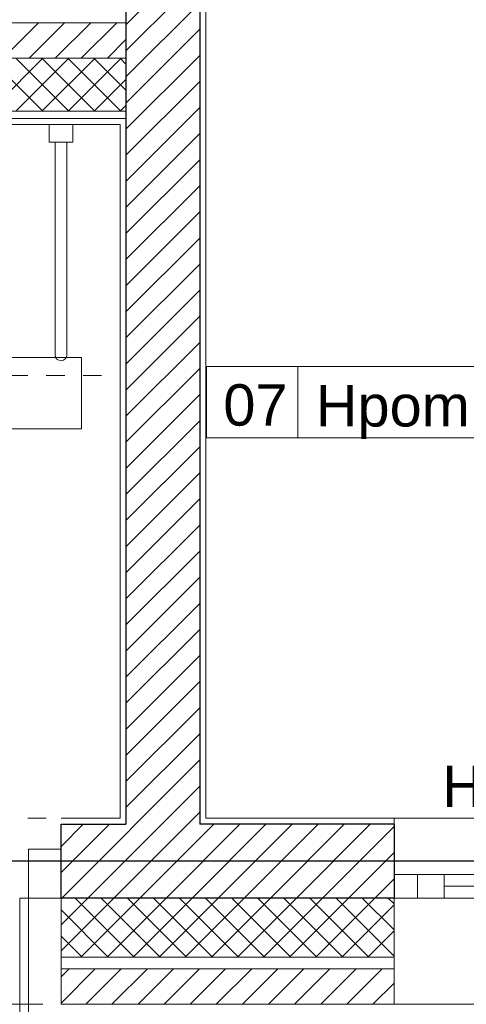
# Model space of a CAD drawing. Header units: metres. Extents: x -10951 to 10441, y -17253 to 1447.
# Tile 28 of 54: x -8857 to -8705, y -14972 to -14639. Entities that reach past the tile are written whole.
import ezdxf
from ezdxf.enums import TextEntityAlignment as Align

# ---------------------------------------------------------------- set-up
doc = ezdxf.new("R2010")
doc.units = ezdxf.units.M
doc.header["$MEASUREMENT"] = 0
for name, pattern in [('8', [0.5, 0.25, -0.25]), ('ACAD_ISO02W100', [15, 12, -3]), ('DASHDOT', [25.4, 12.7, -6.35, 0, -6.35])]:
    doc.linetypes.add(name, pattern=pattern)
for name, color, linetype, lineweight in [('#elektryczne', 8, 'Continuous', 20), ('A_DRZWI', 8, 'Continuous', 5), ('A_HACZE', 8, 'Continuous', 5), ('A_OSIE', 8, 'Continuous', 13), ('A_OZACZENIE DRZWI', 8, 'Continuous', 13), ('A_OZNACZENIA OKIEN', 8, 'Continuous', 13), ('A_PROJEKTOWANE ŚCIANY MUROWANE NOŚNE', 8, 'Continuous', 30), ('A_SCIANY DZIALOWE', 8, 'Continuous', 15), ('A_SCIANY DZIALOWE GK', 8, 'Continuous', 5), ('A_STAL CIENKIE', 8, 'Continuous', 0), ('A_STOLARKA', 8, 'Continuous', 5), ('A_TABELKI POM.', 8, 'Continuous', 20), ('A_TYNK', 8, 'Continuous', 5), ('A_WYMIARY WEWNETRZNE', 8, 'Continuous', 18), ('A_WYPOSAZENIE', 8, 'Continuous', 5), ('A_WYPOSAŻENIE SANITARNE', 8, 'Continuous', 5), ('EB_UZIEMIENIE', 1, 'ACAD_ISO02W100', 30)]:
    doc.layers.add(name, color=color, linetype=linetype, lineweight=lineweight)
doc.styles.add('ARIAL', font='arial.ttf')
doc.styles.add('m1_romans', font='romans.shx', dxfattribs={"width": 0.8})
doc.styles.add('opisy okien', font='txt', dxfattribs={"height": 15})

# ---------------------------------------------------------------- blocks, each defined once
blk = doc.blocks.new('podkład')
at = {"layer": 'A_DRZWI', "color": 8, "ltscale": 2}
for p, q in [((11790.78, -1992.2), (11801.79, -1992.2)), ((11790.78, -2008.7), (11790.78, -1992.2)), ((11801.79, -1992.2), (11801.79, -2008.7)), ((11787.78, -2096.7), (11787.78, -2008.7)), ((11787.78, -2008.7), (11790.78, -2008.7)), ((11801.79, -2008.7), (11790.78, -2008.7)), ((11790.78, -2008.7), (11790.78, -2096.7))]:
    blk.add_line(p, q, dxfattribs=at)
at = {"layer": 'A_HACZE', "color": 8, "linetype": 'Continuous'}
for p, q in [((11848.79, -1687.91), (11823.79, -1712.92)), ((11848.79, -1696.75), (11823.79, -1721.75)), ((11848.79, -1705.59), (11823.79, -1730.59)), ((11794.15, -1712.2), (11782.15, -1724.2)), ((11802.99, -1712.2), (11790.99, -1724.2)), ((11811.83, -1712.2), (11799.83, -1724.2)), ((11820.66, -1712.2), (11808.66, -1724.2)), ((11848.79, -1714.43), (11823.79, -1739.43)), ((11823.79, -1717.92), (11817.5, -1724.2)), ((11795.58, -1742.2), (11777.58, -1724.2)), ((11795.64, -1724.2), (11777.64, -1742.2)), ((11804.42, -1742.2), (11786.42, -1724.2)), ((11804.48, -1724.2), (11786.48, -1742.2)), ((11813.26, -1742.2), (11795.26, -1724.2)), ((11813.32, -1724.2), (11795.32, -1742.2)), ((11822.1, -1742.2), (11804.1, -1724.2)), ((11822.16, -1724.2), (11804.16, -1742.2)), ((11823.79, -1735.05), (11812.94, -1724.2)), ((11823.79, -1726.21), (11821.78, -1724.2)), ((11848.79, -1723.27), (11823.79, -1748.27)), ((11823.79, -1731.41), (11813, -1742.2)), ((11848.79, -1732.11), (11823.79, -1757.11)), ((11823.79, -1740.25), (11821.84, -1742.2)), ((11848.79, -1740.94), (11823.79, -1765.95)), ((11848.79, -1749.78), (11823.79, -1774.79)), ((11848.79, -1758.62), (11823.79, -1783.63)), ((11848.79, -1767.46), (11823.79, -1792.47)), ((11848.79, -1776.3), (11823.79, -1801.3)), ((11848.79, -1785.14), (11823.79, -1810.14)), ((11848.79, -1793.98), (11823.79, -1818.98)), ((11848.79, -1802.82), (11823.79, -1827.82)), ((11848.79, -1811.66), (11823.79, -1836.66)), ((11848.79, -1820.5), (11823.79, -1845.5)), ((11848.79, -1829.33), (11823.79, -1854.34)), ((11848.79, -1838.17), (11823.79, -1863.18)), ((11848.79, -1847.01), (11823.79, -1872.01)), ((11848.79, -1855.85), (11823.79, -1880.85)), ((11848.79, -1864.69), (11823.79, -1889.69)), ((11848.79, -1873.53), (11823.79, -1898.53)), ((11848.79, -1882.37), (11823.79, -1907.37)), ((11848.79, -1891.21), (11823.79, -1916.21)), ((11848.79, -1900.05), (11823.79, -1925.05)), ((11848.79, -1908.89), (11823.79, -1933.89)), ((11848.79, -1917.72), (11823.79, -1942.73)), ((11848.79, -1926.56), (11823.79, -1951.56)), ((11848.79, -1935.4), (11823.79, -1960.4)), ((11848.79, -1944.24), (11823.79, -1969.24)), ((11848.79, -1953.08), (11823.79, -1978.08)), ((11848.79, -1961.92), (11802.01, -2008.7)), ((11848.79, -1970.76), (11810.85, -2008.7)), ((11848.79, -1979.6), (11819.68, -2008.7)), ((11818.17, -1983.7), (11801.79, -2000.08)), ((11809.33, -1983.7), (11801.79, -1991.24)), ((11853.52, -1983.7), (11828.52, -2008.7)), ((11862.36, -1983.7), (11837.36, -2008.7)), ((11871.2, -1983.7), (11846.2, -2008.7)), ((11880.04, -1983.7), (11855.04, -2008.7)), ((11888.88, -1983.7), (11863.88, -2008.7)), ((11897.72, -1983.7), (11872.72, -2008.7)), ((11906.56, -1983.7), (11881.56, -2008.7)), ((11914.6, -1984.49), (11890.4, -2008.7)), ((11914.6, -1993.33), (11899.23, -2008.7)), ((11914.6, -2002.17), (11908.07, -2008.7)), ((11819.68, -2008.7), (11801.79, -2026.6)), ((11810.85, -2008.7), (11801.79, -2017.76)), ((11802.01, -2008.7), (11801.79, -2008.92)), ((11826.57, -2028.7), (11806.57, -2008.7)), ((11828.52, -2008.7), (11808.52, -2028.7)), ((11835.41, -2028.7), (11815.41, -2008.7)), ((11837.36, -2008.7), (11817.36, -2028.7)), ((11844.25, -2028.7), (11824.25, -2008.7)), ((11846.2, -2008.7), (11826.2, -2028.7)), ((11853.09, -2028.7), (11833.09, -2008.7)), ((11855.04, -2008.7), (11835.04, -2028.7)), ((11861.93, -2028.7), (11841.93, -2008.7)), ((11863.88, -2008.7), (11843.88, -2028.7)), ((11870.77, -2028.7), (11850.77, -2008.7)), ((11872.72, -2008.7), (11852.72, -2028.7)), ((11879.61, -2028.7), (11859.61, -2008.7)), ((11881.56, -2008.7), (11861.56, -2028.7)), ((11888.45, -2028.7), (11868.45, -2008.7)), ((11890.4, -2008.7), (11870.4, -2028.7)), ((11897.29, -2028.7), (11877.29, -2008.7)), ((11899.23, -2008.7), (11879.23, -2028.7)), ((11906.12, -2028.7), (11886.12, -2008.7)), ((11908.07, -2008.7), (11888.07, -2028.7)), ((11914.6, -2028.34), (11894.96, -2008.7)), ((11914.6, -2011.01), (11896.91, -2028.7)), ((11914.6, -2019.5), (11903.8, -2008.7)), ((11914.6, -2010.66), (11912.64, -2008.7)), ((11817.74, -2028.7), (11801.79, -2012.75)), ((11914.6, -2019.85), (11905.75, -2028.7)), ((11808.9, -2028.7), (11801.79, -2021.59)), ((11914.6, -2028.69), (11914.59, -2028.7)), ((11813.36, -2032.7), (11801.79, -2044.28)), ((11804.52, -2032.7), (11801.79, -2035.44)), ((11822.2, -2032.7), (11810.2, -2044.7)), ((11831.04, -2032.7), (11819.04, -2044.7)), ((11839.88, -2032.7), (11827.88, -2044.7)), ((11848.72, -2032.7), (11836.72, -2044.7)), ((11857.56, -2032.7), (11845.56, -2044.7)), ((11866.4, -2032.7), (11854.4, -2044.7)), ((11875.23, -2032.7), (11863.23, -2044.7)), ((11884.07, -2032.7), (11872.07, -2044.7)), ((11892.91, -2032.7), (11880.91, -2044.7)), ((11901.75, -2032.7), (11889.75, -2044.7)), ((11910.59, -2032.7), (11898.59, -2044.7)), ((11914.6, -2037.52), (11907.43, -2044.7))]:
    blk.add_line(p, q, dxfattribs=at)
at = {"layer": 'A_OSIE', "color": 8, "linetype": 'DASHDOT', "ltscale": 5}
blk.add_line((14256.99, -1996.2), (10108.73, -1996.2), dxfattribs=at)
at = {"layer": 'A_PROJEKTOWANE ŚCIANY MUROWANE NOŚNE', "color": 8}
for p, q in [((11823.79, -1575.7), (11823.79, -1983.7)), ((11848.79, -1575.7), (11848.79, -1983.7)), ((11801.79, -2008.7), (11801.79, -1983.7)), ((11801.79, -1983.7), (11823.79, -1983.7)), ((11914.6, -1983.7), (11848.79, -1983.7)), ((11914.6, -1983.7), (11914.6, -2008.7)), ((11914.6, -2008.7), (11801.79, -2008.7))]:
    blk.add_line(p, q, dxfattribs=at)
at = {"layer": 'A_SCIANY DZIALOWE', "color": 8}
for p, q in [((11823.79, -1712.2), (11603.79, -1712.2)), ((11823.79, -1724.2), (11603.79, -1724.2))]:
    blk.add_line(p, q, dxfattribs=at)
at = {"layer": 'A_SCIANY DZIALOWE GK', "color": 8}
for p, q in [((11823.79, -1742.2), (11603.79, -1742.2)), ((11823.79, -1744.7), (11603.79, -1744.7))]:
    blk.add_line(p, q, dxfattribs=at)
at = {"layer": 'A_STAL CIENKIE', "color": 8, "linetype": '8', "ltscale": 100}
blk.add_line((10470.62, -2044.7), (13910.62, -2044.7), dxfattribs=at)
at = {"layer": 'A_STOLARKA', "color": 8}
for p, q in [((12026.6, -1981.7), (11914.6, -1981.7)), ((11914.6, -1981.7), (11914.6, -2044.7)), ((11914.6, -2000.7), (12026.6, -2000.7)), ((11922.6, -2000.7), (11914.6, -2000.7)), ((11914.6, -2000.7), (11914.6, -2008.7)), ((11922.6, -2008.7), (11922.6, -2000.7)), ((11931.6, -2000.7), (11922.6, -2000.7)), ((11922.6, -2000.7), (11922.6, -2008.7)), ((11931.6, -2008.7), (11931.6, -2000.7)), ((11931.6, -2004.7), (12009.6, -2004.7)), ((11914.6, -2008.7), (11918.6, -2008.7)), ((11914.6, -2008.7), (11922.6, -2008.7)), ((11922.6, -2008.7), (12026.6, -2008.7)), ((11922.6, -2008.7), (11931.6, -2008.7)), ((11914.6, -2044.7), (12026.6, -2044.7))]:
    blk.add_line(p, q, dxfattribs=at)
at = {"layer": 'A_TYNK', "color": 8}
for p, q in [((11821.79, -1746.7), (11605.79, -1746.7)), ((11821.79, -1981.7), (11821.79, -1746.7)), ((11801.79, -1981.7), (11821.79, -1981.7))]:
    blk.add_line(p, q, dxfattribs=at)
at = {"layer": 'A_TYNK', "color": 8, "linetype": 'Continuous'}
for p, q in [((11801.79, -2008.7), (11801.79, -2028.7)), ((11914.6, -2008.7), (11914.6, -2044.7)), ((11914.6, -2028.7), (11801.79, -2028.7)), ((11801.79, -2028.7), (11801.79, -2044.7)), ((11914.6, -2028.7), (11801.79, -2028.7)), ((11914.6, -2032.7), (11801.79, -2032.7)), ((11914.6, -2044.7), (11801.79, -2044.7))]:
    blk.add_line(p, q, dxfattribs=at)
at = {"layer": 'A_WYMIARY WEWNETRZNE', "color": 8, "linetype": 'Continuous'}
for p, q in [((11611.75, -1825.58), (11808.73, -1825.58)), ((11808.73, -1825.58), (11808.73, -1849.8)), ((11851.12, -1852.86), (11851.12, -1828.64)), ((11851.12, -1828.64), (12048.1, -1828.64)), ((11881.99, -1828.64), (11881.99, -1852.86)), ((11808.73, -1849.8), (11611.75, -1849.8)), ((12048.1, -1852.86), (11851.12, -1852.86))]:
    blk.add_line(p, q, dxfattribs=at)
at = {"layer": 'A_WYPOSAZENIE', "color": 8}
for p, q in [((11850.79, -1577.7), (11850.79, -1981.7)), ((11850.79, -1981.7), (11914.6, -1981.7))]:
    blk.add_line(p, q, dxfattribs=at)
at = {"layer": 'A_WYPOSAZENIE', "color": 8, "linetype": '8', "lineweight": 0, "ltscale": 25}
blk.add_lwpolyline([(11821.79, -1981.7), (11671.79, -1981.7), (11671.79, -1831.7), (11821.79, -1831.7)], close=True, dxfattribs=at)
at = {"layer": 'A_WYPOSAŻENIE SANITARNE', "color": 8, "lineweight": 9}
for p, q in [((11799.79, -1752.7), (11799.79, -1824.71)), ((11803.79, -1752.7), (11803.79, -1824.69))]:
    blk.add_line(p, q, dxfattribs=at)
blk.add_lwpolyline([(11805.79, -1746.7), (11805.79, -1752.7), (11797.79, -1752.7), (11797.79, -1746.7)], close=True, dxfattribs=at)
blk.add_arc((11801.79, -1824.7), 2, 180.3016, 0.3016, dxfattribs=at)
at = {"layer": 'A_OZACZENIE DRZWI', "color": 8, "ltscale": 0.1, "style": 'm1_romans', "width": 0.8}
for rotation, p in [(98.4861, (12735.07, -773.13)), (360, (12573.8, -1012.7)), (90, (11565.29, -1150.14)), (90, (11872.29, -1150.14)), (90, (12230.03, -1245.64)), (90, (12385.87, -1249.44)), (90, (11565.29, -1370.89)), (90, (11872.29, -1370.89)), (90, (12230.03, -1370.89)), (90, (12389.3, -1370.89)), (90, (11748.79, -1556.15)), (90, (11986.6, -1556.15)), (90, (12389.3, -1556.15)), (360, (12235.05, -1664.2)), (360, (12235.05, -1880.2)), (90, (11745.78, -2001.94))]:
    blk.add_attdef('SZEROKOSC', text='', height=10, rotation=rotation, dxfattribs=at).set_placement(p, align=Align.BOTTOM_CENTER)
for rotation, p in [(98.4861, (12738.56, -773.47)), (360, (12572.95, -1016.09)), (90, (11568.68, -1150.99)), (90, (11875.68, -1150.99)), (90, (12233.42, -1246.49)), (90, (12389.27, -1250.29)), (90, (11568.68, -1371.74)), (90, (11875.68, -1371.74)), (90, (12233.42, -1371.74)), (90, (12392.69, -1371.74)), (90, (11752.19, -1557)), (90, (11990, -1557)), (90, (12392.69, -1557)), (360, (12234.2, -1667.59)), (360, (12234.2, -1883.59)), (90, (11749.18, -2002.79))]:
    blk.add_attdef('WYSOKOSC', text='', height=10, rotation=rotation, dxfattribs=at).set_placement(p, align=Align.TOP_CENTER)
at = {"layer": 'A_OZNACZENIA OKIEN', "color": 8, "linetype": 'Continuous', "lineweight": 18}
for s, style, p in [('Hpom.=300 cm', 'ARIAL', (11888.11, -1848.98)), ('Hp=0 cm', 'opisy okien', (11931.05, -1977.81))]:
    blk.add_text(s, height=14, dxfattribs=dict(at, style=style)).set_placement(p)
at = {"layer": 'A_OZNACZENIA OKIEN', "color": 8, "ltscale": 0.1, "style": 'm1_romans', "width": 0.8}
for rotation, p in [(278.8676, (13403.28, -587.56)), (278.8676, (13013.44, -645.27)), (278.8676, (12475.3, -724.92)), (278.8676, (12253.72, -757.72)), (0, (14011.09, -903.42)), (278.8676, (11051.11, -935.72)), (278.8676, (10670.26, -992.09)), (0, (14011.09, -1578.09)), (90, (10823, -2081.55)), (90, (11208, -2081.55)), (90, (11974, -2081.55)), (90, (13179.19, -2081.55)), (90, (13543.19, -2081.55))]:
    blk.add_attdef('WYSOKOSC', text='', height=10, rotation=rotation, dxfattribs=at).set_placement(p, align=Align.TOP_CENTER)
for rotation, p in [(278.8676, (13373.71, -593.04)), (278.8676, (12983.87, -650.74)), (278.8676, (12445.73, -730.4)), (278.8676, (12224.15, -763.19)), (0, (14017.48, -900.03)), (278.8676, (11021.54, -941.2)), (278.8676, (10640.69, -997.57)), (0, (14017.48, -1574.7)), (90, (10819.6, -2080.7)), (90, (11204.6, -2080.7)), (90, (11970.6, -2080.7)), (90, (13175.8, -2080.7)), (90, (13539.8, -2080.7))]:
    blk.add_attdef('SZEROKOSC', text='', height=10, rotation=rotation, dxfattribs=at).set_placement(p, align=Align.BOTTOM_CENTER)
at = {"layer": 'A_TABELKI POM.', "color": 8, "linetype": 'Continuous', "lineweight": 18, "style": 'ARIAL'}
blk.add_text('07', height=14, dxfattribs=at).set_placement((11856.78, -1848.68))

msp = doc.modelspace()

# ---------------------------------------------------------------- linework, layer by layer
at = {"layer": 'EB_UZIEMIENIE', "linetype": 'Continuous', "lineweight": 30}
msp.add_line((-6782.86, -14923.79), (-10131.64, -14923.79), dxfattribs=at)

# ---------------------------------------------------------------- block references
at = {"layer": '#elektryczne', "color": 8, "linetype": 'Continuous', "lineweight": 18}
msp.add_blockref('podkład', (-20644.32, -12927.59), dxfattribs=at)

doc.saveas('drawing.dxf')
